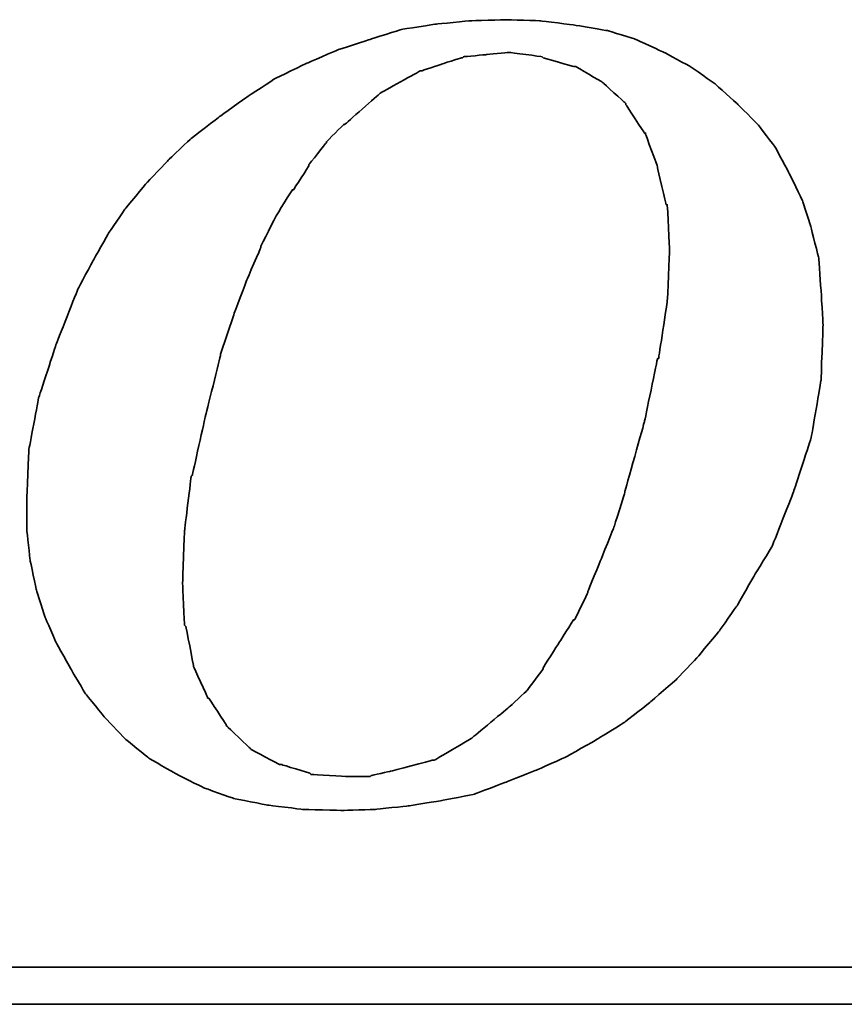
# Model space of a CAD drawing. Header units: millimetres. Extents: x 776 to 1080, y 434 to 522.
# Tile 48 of 56: x 1003.11 to 1005.07, y 462.48 to 464.83. Entities that reach past the tile are written whole.
import ezdxf

# ---------------------------------------------------------------- set-up
doc = ezdxf.new("R2010")
doc.units = ezdxf.units.MM
doc.header["$LTSCALE"] = 0.15
doc.layers.add('DIM', color=4, linetype='CONTINUOUS')
doc.layers.add('layer 1', color=7, linetype='CONTINUOUS')

# ---------------------------------------------------------------- blocks, each defined once
blk = doc.blocks.new('TBI MOTION logo(完整正式版)')
at = {"layer": 'layer 1', "color": 22, "lineweight": 35}
for points, knots in [([(35.79625, -6.98375), (35.79625, -6.98375), (36.23125, -7.43875), (36.23125, -7.43875), (36.23125, -7.43875), (36.23125, -7.43875), (36.75625, -7.87125), (36.75625, -7.87125), (36.75625, -7.87125), (36.75625, -7.87125), (37.33125, -8.20375), (37.33125, -8.20375), (37.33125, -8.20375), (37.33125, -8.20375), (37.95625, -8.51875), (37.95625, -8.51875), (37.95625, -8.51875), (37.95625, -8.51875), (38.62625, -8.75875), (38.62625, -8.75875), (38.62625, -8.75875), (38.62625, -8.75875), (39.37125, -8.90375), (39.37125, -8.90375), (39.37125, -8.90375), (39.37125, -8.90375), (40.14125, -8.99875), (40.14125, -8.99875), (40.14125, -8.99875), (40.14125, -8.99875), (41.02625, -9.02375), (41.02625, -9.02375), (41.02625, -9.02375), (41.02625, -9.02375), (41.74625, -8.99875), (41.74625, -8.99875), (41.74625, -8.99875), (41.74625, -8.99875), (42.46625, -8.92375), (42.46625, -8.92375), (42.46625, -8.92375), (42.46625, -8.92375), (43.21125, -8.80625), (43.21125, -8.80625), (43.21125, -8.80625), (43.21125, -8.80625), (43.93125, -8.66375), (43.93125, -8.66375), (43.93125, -8.66375), (43.93125, -8.66375), (44.62625, -8.39875), (44.62625, -8.39875), (44.62625, -8.39875), (44.62625, -8.39875), (45.29625, -8.13375), (45.29625, -8.13375), (45.29625, -8.13375), (45.29625, -8.13375), (45.94625, -7.84375), (45.94625, -7.84375), (45.94625, -7.84375), (45.94625, -7.84375), (46.61625, -7.46375), (46.61625, -7.46375), (46.61625, -7.46375), (46.61625, -7.46375), (47.24125, -7.07875), (47.24125, -7.07875), (47.24125, -7.07875), (47.24125, -7.07875), (47.81625, -6.62375), (47.81625, -6.62375), (47.81625, -6.62375), (47.81625, -6.62375), (48.36875, -6.14375), (48.36875, -6.14375), (48.36875, -6.14375), (48.36875, -6.14375), (48.84625, -5.64125), (48.84625, -5.64125), (48.84625, -5.64125), (48.84625, -5.64125), (49.32625, -5.06375), (49.32625, -5.06375), (49.32625, -5.06375), (49.32625, -5.06375), (49.71125, -4.51374), (49.71125, -4.51374), (49.71125, -4.51374), (49.71125, -4.51374), (50.09625, -3.83874), (50.09625, -3.83874), (50.09625, -3.83874), (50.09625, -3.83874), (50.48125, -3.21374), (50.48125, -3.21374), (50.48125, -3.21374), (50.48125, -3.21374), (50.96125, -1.99125), (50.96125, -1.99125), (50.96125, -1.99125), (50.96125, -1.99125), (51.34375, -0.81875), (51.34375, -0.81875), (51.34375, -0.81875), (51.34375, -0.81875), (51.56125, 0.45624), (51.56125, 0.45624), (51.56125, 0.45624), (51.56125, 0.45624), (51.60625, 1.67624), (51.60625, 1.67624), (51.60625, 1.67624), (51.60625, 1.67624), (51.56125, 2.44625), (51.56125, 2.44625), (51.56125, 2.44625), (51.56125, 2.44625), (51.51125, 3.14125), (51.51125, 3.14125), (51.51125, 3.14125), (51.51125, 3.14125), (51.34375, 3.81125), (51.34375, 3.81125), (51.34375, 3.81125), (51.34375, 3.81125), (51.15125, 4.41125), (51.15125, 4.41125), (51.15125, 4.41125), (51.15125, 4.41125), (50.86125, 5.01125), (50.86125, 5.01125), (50.86125, 5.01125), (50.86125, 5.01125), (50.55125, 5.58875), (50.55125, 5.58875), (50.55125, 5.58875), (50.55125, 5.58875), (50.16625, 6.09125), (50.16625, 6.09125), (50.16625, 6.09125), (50.16625, 6.09125), (49.71125, 6.54875), (49.71125, 6.54875), (49.71125, 6.54875), (49.71125, 6.54875), (49.23125, 6.98125), (49.23125, 6.98125), (49.23125, 6.98125), (49.23125, 6.98125), (48.67875, 7.36625), (48.67875, 7.36625), (48.67875, 7.36625), (48.67875, 7.36625), (48.10375, 7.67625), (48.10375, 7.67625), (48.10375, 7.67625), (48.10375, 7.67625), (47.48125, 7.96375), (47.48125, 7.96375), (47.48125, 7.96375), (47.48125, 7.96375), (46.85625, 8.15625), (46.85625, 8.15625), (46.85625, 8.15625), (46.85625, 8.15625), (46.13625, 8.27624), (46.13625, 8.27624), (46.13625, 8.27624), (46.13625, 8.27624), (45.39125, 8.37125), (45.39125, 8.37125), (45.39125, 8.37125), (45.39125, 8.37125), (44.62625, 8.39624), (44.62625, 8.39624), (44.62625, 8.39624), (44.62625, 8.39624), (43.83625, 8.37125), (43.83625, 8.37125), (43.83625, 8.37125), (43.83625, 8.37125), (43.09125, 8.30125), (43.09125, 8.30125), (43.09125, 8.30125), (43.09125, 8.30125), (42.32125, 8.18125), (42.32125, 8.18125), (42.32125, 8.18125), (42.32125, 8.18125), (41.62875, 7.96375), (41.62875, 7.96375), (41.62875, 7.96375), (41.62875, 7.96375), (40.90625, 7.72625), (40.90625, 7.72625), (40.90625, 7.72625), (40.90625, 7.72625), (40.23624, 7.43625), (40.23624, 7.43625), (40.23624, 7.43625), (40.23624, 7.43625), (39.54124, 7.10125), (39.54124, 7.10125), (39.54124, 7.10125), (39.54124, 7.10125), (38.91625, 6.69125), (38.91625, 6.69125), (38.91625, 6.69125), (38.91625, 6.69125), (38.31625, 6.26125), (38.31625, 6.26125), (38.31625, 6.26125), (38.31625, 6.26125), (37.69125, 5.78125), (37.69125, 5.78125), (37.69125, 5.78125), (37.69125, 5.78125), (37.18625, 5.30125), (37.18625, 5.30125), (37.18625, 5.30125), (37.18625, 5.30125), (36.70625, 4.79624), (36.70625, 4.79624), (36.70625, 4.79624), (36.70625, 4.79624), (36.23125, 4.22125), (36.23125, 4.22125), (36.23125, 4.22125), (36.23125, 4.22125), (35.87124, 3.69375), (35.87124, 3.69375), (35.87124, 3.69375), (35.87124, 3.69375), (35.53125, 3.09125), (35.53125, 3.09125), (35.53125, 3.09125), (35.53125, 3.09125), (35.19875, 2.47125), (35.19875, 2.47125), (35.19875, 2.47125), (35.19875, 2.47125), (34.71625, 1.24625), (34.71625, 1.24625), (34.71625, 1.24625), (34.71625, 1.24625), (34.33125, 0.06874), (34.33125, 0.06874), (34.33125, 0.06874), (34.33125, 0.06874), (34.11625, -1.07875), (34.11625, -1.07875), (34.11625, -1.07875), (34.11625, -1.07875), (34.07125, -2.15875), (34.07125, -2.15875), (34.07125, -2.15875), (34.07125, -2.15875), (34.07125, -2.85375), (34.07125, -2.85375), (34.07125, -2.85375), (34.07125, -2.85375), (34.14125, -3.50375), (34.14125, -3.50375), (34.14125, -3.50375), (34.14125, -3.50375), (34.28625, -4.17375), (34.28625, -4.17375), (34.28625, -4.17375), (34.28625, -4.17375), (34.47625, -4.77624), (34.47625, -4.77624), (34.47625, -4.77624), (34.47625, -4.77624), (34.71625, -5.32625), (34.71625, -5.32625), (34.71625, -5.32625), (34.71625, -5.32625), (35.05375, -5.92875), (35.05375, -5.92875), (35.05375, -5.92875), (35.05375, -5.92875), (35.36375, -6.45375), (35.36375, -6.45375), (35.36375, -6.45375), (35.36375, -6.45375), (35.79625, -6.98375), (35.79625, -6.98375)], [0, 0, 0, 0, 0.01388889, 0.01388889, 0.01388889, 0.0138889, 0.02777778, 0.02777778, 0.02777778, 0.02777779, 0.04166667, 0.04166667, 0.04166667, 0.04166668, 0.05555556, 0.05555556, 0.05555556, 0.05555557, 0.06944444, 0.06944444, 0.06944444, 0.06944445, 0.08333333, 0.08333333, 0.08333333, 0.08333334, 0.09722222, 0.09722222, 0.09722222, 0.09722223, 0.11111111, 0.11111111, 0.11111111, 0.11111112, 0.125, 0.125, 0.125, 0.12500001, 0.13888889, 0.13888889, 0.13888889, 0.1388889, 0.15277778, 0.15277778, 0.15277778, 0.15277779, 0.16666667, 0.16666667, 0.16666667, 0.16666668, 0.18055556, 0.18055556, 0.18055556, 0.18055557, 0.19444444, 0.19444444, 0.19444444, 0.19444445, 0.20833333, 0.20833333, 0.20833333, 0.20833334, 0.22222222, 0.22222222, 0.22222222, 0.22222223, 0.23611111, 0.23611111, 0.23611111, 0.23611112, 0.25, 0.25, 0.25, 0.25000001, 0.26388889, 0.26388889, 0.26388889, 0.2638889, 0.27777778, 0.27777778, 0.27777778, 0.27777779, 0.29166667, 0.29166667, 0.29166667, 0.29166668, 0.30555556, 0.30555556, 0.30555556, 0.30555557, 0.31944444, 0.31944444, 0.31944444, 0.31944445, 0.33333333, 0.33333333, 0.33333333, 0.33333334, 0.34722222, 0.34722222, 0.34722222, 0.34722223, 0.36111111, 0.36111111, 0.36111111, 0.36111112, 0.375, 0.375, 0.375, 0.37500001, 0.38888889, 0.38888889, 0.38888889, 0.3888889, 0.40277778, 0.40277778, 0.40277778, 0.40277779, 0.41666667, 0.41666667, 0.41666667, 0.41666668, 0.43055556, 0.43055556, 0.43055556, 0.43055557, 0.44444444, 0.44444444, 0.44444444, 0.44444445, 0.45833333, 0.45833333, 0.45833333, 0.45833334, 0.47222222, 0.47222222, 0.47222222, 0.47222223, 0.48611111, 0.48611111, 0.48611111, 0.48611112, 0.5, 0.5, 0.5, 0.50000001, 0.51388889, 0.51388889, 0.51388889, 0.5138889, 0.52777778, 0.52777778, 0.52777778, 0.52777779, 0.54166667, 0.54166667, 0.54166667, 0.54166668, 0.55555556, 0.55555556, 0.55555556, 0.55555557, 0.56944444, 0.56944444, 0.56944444, 0.56944445, 0.58333333, 0.58333333, 0.58333333, 0.58333334, 0.59722222, 0.59722222, 0.59722222, 0.59722223, 0.61111111, 0.61111111, 0.61111111, 0.61111112, 0.625, 0.625, 0.625, 0.62500001, 0.63888889, 0.63888889, 0.63888889, 0.6388889, 0.65277778, 0.65277778, 0.65277778, 0.65277779, 0.66666667, 0.66666667, 0.66666667, 0.66666668, 0.68055556, 0.68055556, 0.68055556, 0.68055557, 0.69444444, 0.69444444, 0.69444444, 0.69444445, 0.70833333, 0.70833333, 0.70833333, 0.70833334, 0.72222222, 0.72222222, 0.72222222, 0.72222223, 0.73611111, 0.73611111, 0.73611111, 0.73611112, 0.75, 0.75, 0.75, 0.75000001, 0.76388889, 0.76388889, 0.76388889, 0.7638889, 0.77777778, 0.77777778, 0.77777778, 0.77777779, 0.79166667, 0.79166667, 0.79166667, 0.79166668, 0.80555556, 0.80555556, 0.80555556, 0.80555557, 0.81944444, 0.81944444, 0.81944444, 0.81944445, 0.83333333, 0.83333333, 0.83333333, 0.83333334, 0.84722222, 0.84722222, 0.84722222, 0.84722223, 0.86111111, 0.86111111, 0.86111111, 0.86111112, 0.875, 0.875, 0.875, 0.87500001, 0.88888889, 0.88888889, 0.88888889, 0.8888889, 0.90277778, 0.90277778, 0.90277778, 0.90277779, 0.91666667, 0.91666667, 0.91666667, 0.91666668, 0.93055556, 0.93055556, 0.93055556, 0.93055557, 0.94444444, 0.94444444, 0.94444444, 0.94444445, 0.95833333, 0.95833333, 0.95833333, 0.95833334, 0.97222222, 0.97222222, 0.97222222, 0.97222223, 0.98611111, 0.98611111, 0.98611111, 0.98611112, 1, 1, 1, 1]), ([(38.33875, 1.03124), (38.33875, 1.03124), (38.62625, 1.89625), (38.62625, 1.89625), (38.62625, 1.89625), (38.62625, 1.89625), (38.91625, 2.66375), (38.91625, 2.66375), (38.91625, 2.66375), (38.91625, 2.66375), (39.22625, 3.38125), (39.22625, 3.38125), (39.22625, 3.38125), (39.22625, 3.38125), (39.22625, 3.40624), (39.22625, 3.40624), (39.22625, 3.40624), (39.22625, 3.40624), (39.56124, 4.07624), (39.56124, 4.07624), (39.56124, 4.07624), (39.56124, 4.07624), (39.92125, 4.65125), (39.92125, 4.65125), (39.92125, 4.65125), (39.92125, 4.65125), (39.94625, 4.65125), (39.94625, 4.65125), (39.94625, 4.65125), (39.94625, 4.65125), (40.28125, 5.17875), (40.28125, 5.17875), (40.28125, 5.17875), (40.28125, 5.17875), (40.28125, 5.20375), (40.28125, 5.20375), (40.28125, 5.20375), (40.28125, 5.20375), (40.66875, 5.68625), (40.66875, 5.68625), (40.66875, 5.68625), (40.66875, 5.68625), (40.66875, 5.70625), (40.66875, 5.70625), (40.66875, 5.70625), (40.66875, 5.70625), (41.05124, 6.09125), (41.05124, 6.09125), (41.05124, 6.09125), (41.05124, 6.09125), (41.07625, 6.09125), (41.07625, 6.09125), (41.07625, 6.09125), (41.07625, 6.09125), (41.84125, 6.76625), (41.84125, 6.76625), (41.84125, 6.76625), (41.84125, 6.76625), (41.86625, 6.78625), (41.86625, 6.78625), (41.86625, 6.78625), (41.86625, 6.78625), (42.73125, 7.26624), (42.73125, 7.26624), (42.73125, 7.26624), (42.73125, 7.26624), (42.75625, 7.26624), (42.75625, 7.26624), (42.75625, 7.26624), (42.75625, 7.26624), (43.18625, 7.41125), (43.18625, 7.41125), (43.18625, 7.41125), (43.18625, 7.41125), (43.64125, 7.55625), (43.64125, 7.55625), (43.64125, 7.55625), (43.64125, 7.55625), (43.66625, 7.55625), (43.66625, 7.55625), (43.66625, 7.55625), (43.66625, 7.55625), (43.69125, 7.58124), (43.69125, 7.58124), (43.69125, 7.58124), (43.69125, 7.58124), (44.19125, 7.62625), (44.19125, 7.62625), (44.19125, 7.62625), (44.19125, 7.62625), (44.67125, 7.67625), (44.67125, 7.67625), (44.67125, 7.67625), (44.67125, 7.67625), (44.69625, 7.67625), (44.69625, 7.67625), (44.69625, 7.67625), (44.69625, 7.67625), (45.41875, 7.58124), (45.41875, 7.58124), (45.41875, 7.58124), (45.41875, 7.58124), (45.44125, 7.55625), (45.44125, 7.55625), (45.44125, 7.55625), (45.44125, 7.55625), (46.11125, 7.36625), (46.11125, 7.36625), (46.11125, 7.36625), (46.11125, 7.36625), (46.13625, 7.36625), (46.13625, 7.36625), (46.13625, 7.36625), (46.13625, 7.36625), (46.15875, 7.36625), (46.15875, 7.36625), (46.15875, 7.36625), (46.15875, 7.36625), (46.73625, 7.02624), (46.73625, 7.02624), (46.73625, 7.02624), (46.73625, 7.02624), (46.76125, 7.00624), (46.76125, 7.00624), (46.76125, 7.00624), (46.76125, 7.00624), (47.24125, 6.57124), (47.24125, 6.57124), (47.24125, 6.57124), (47.24125, 6.57124), (47.26625, 6.54875), (47.26625, 6.54875), (47.26625, 6.54875), (47.26625, 6.54875), (47.26625, 6.52375), (47.26625, 6.52375), (47.26625, 6.52375), (47.26625, 6.52375), (47.67375, 5.89875), (47.67375, 5.89875), (47.67375, 5.89875), (47.67375, 5.89875), (47.69625, 5.89875), (47.69625, 5.89875), (47.69625, 5.89875), (47.69625, 5.89875), (47.69625, 5.87625), (47.69625, 5.87625), (47.69625, 5.87625), (47.69625, 5.87625), (47.96125, 5.15625), (47.96125, 5.15625), (47.96125, 5.15625), (47.96125, 5.15625), (47.96125, 5.13125), (47.96125, 5.13125), (47.96125, 5.13125), (47.96125, 5.13125), (48.15125, 4.31875), (48.15125, 4.31875), (48.15125, 4.31875), (48.15125, 4.31875), (48.17625, 4.31875), (48.17625, 4.31875), (48.17625, 4.31875), (48.17625, 4.31875), (48.17625, 4.29125), (48.17625, 4.29125), (48.17625, 4.29125), (48.17625, 4.29125), (48.22625, 3.33125), (48.22625, 3.33125), (48.22625, 3.33125), (48.22625, 3.33125), (48.22625, 3.30875), (48.22625, 3.30875), (48.22625, 3.30875), (48.22625, 3.30875), (48.17625, 2.20624), (48.17625, 2.20624), (48.17625, 2.20624), (48.17625, 2.20624), (48.17625, 2.18124), (48.17625, 2.18124), (48.17625, 2.18124), (48.17625, 2.18124), (47.98375, 0.93624), (47.98375, 0.93624), (47.98375, 0.93624), (47.98375, 0.93624), (47.96125, 0.93624), (47.96125, 0.93624), (47.96125, 0.93624), (47.96125, 0.93624), (47.67375, -0.45874), (47.67375, -0.45874), (47.67375, -0.45874), (47.67375, -0.45874), (47.24125, -1.99125), (47.24125, -1.99125), (47.24125, -1.99125), (47.24125, -1.99125), (47.24125, -2.01874), (47.24125, -2.01874), (47.24125, -2.01874), (47.24125, -2.01874), (47.00125, -2.78375), (47.00125, -2.78375), (47.00125, -2.78375), (47.00125, -2.78375), (46.71125, -3.50375), (46.71125, -3.50375), (46.71125, -3.50375), (46.71125, -3.50375), (46.42625, -4.19875), (46.42625, -4.19875), (46.42625, -4.19875), (46.42625, -4.19875), (46.42625, -4.22375), (46.42625, -4.22375), (46.42625, -4.22375), (46.42625, -4.22375), (46.13625, -4.82374), (46.13625, -4.82374), (46.13625, -4.82374), (46.13625, -4.82374), (46.11125, -4.82374), (46.11125, -4.82374), (46.11125, -4.82374), (46.11125, -4.82374), (45.77625, -5.35125), (45.77625, -5.35125), (45.77625, -5.35125), (45.77625, -5.35125), (45.44125, -5.87875), (45.44125, -5.87875), (45.44125, -5.87875), (45.44125, -5.87875), (45.44125, -5.90375), (45.44125, -5.90375), (45.44125, -5.90375), (45.44125, -5.90375), (45.10625, -6.35875), (45.10625, -6.35875), (45.10625, -6.35875), (45.10625, -6.35875), (45.08125, -6.38375), (45.08125, -6.38375), (45.08125, -6.38375), (45.08125, -6.38375), (44.69625, -6.74375), (44.69625, -6.74375), (44.69625, -6.74375), (44.69625, -6.74375), (43.88375, -7.41625), (43.88375, -7.41625), (43.88375, -7.41625), (43.88375, -7.41625), (43.85625, -7.43875), (43.85625, -7.43875), (43.85625, -7.43875), (43.85625, -7.43875), (43.04125, -7.91875), (43.04125, -7.91875), (43.04125, -7.91875), (43.04125, -7.91875), (43.01625, -7.91875), (43.01625, -7.91875), (43.01625, -7.91875), (43.01625, -7.91875), (42.99625, -7.91875), (42.99625, -7.91875), (42.99625, -7.91875), (42.99625, -7.91875), (42.08125, -8.15875), (42.08125, -8.15875), (42.08125, -8.15875), (42.08125, -8.15875), (41.65125, -8.25625), (41.65125, -8.25625), (41.65125, -8.25625), (41.65125, -8.25625), (41.62875, -8.27875), (41.62875, -8.27875), (41.62875, -8.27875), (41.62875, -8.27875), (41.60125, -8.27875), (41.60125, -8.27875), (41.60125, -8.27875), (41.60125, -8.27875), (41.12125, -8.27875), (41.12125, -8.27875), (41.12125, -8.27875), (41.12125, -8.27875), (40.35624, -8.23125), (40.35624, -8.23125), (40.35624, -8.23125), (40.35624, -8.23125), (40.33125, -8.23125), (40.33125, -8.23125), (40.33125, -8.23125), (40.33125, -8.23125), (40.30625, -8.20375), (40.30625, -8.20375), (40.30625, -8.20375), (40.30625, -8.20375), (39.68375, -8.01375), (39.68375, -8.01375), (39.68375, -8.01375), (39.68375, -8.01375), (39.66124, -8.01375), (39.66124, -8.01375), (39.66124, -8.01375), (39.66124, -8.01375), (39.63625, -8.01375), (39.63625, -8.01375), (39.63625, -8.01375), (39.63625, -8.01375), (39.01125, -7.67875), (39.01125, -7.67875), (39.01125, -7.67875), (39.01125, -7.67875), (38.98875, -7.65375), (38.98875, -7.65375), (38.98875, -7.65375), (38.98875, -7.65375), (38.48625, -7.17375), (38.48625, -7.17375), (38.48625, -7.17375), (38.48625, -7.17375), (38.45875, -7.14875), (38.45875, -7.14875), (38.45875, -7.14875), (38.45875, -7.14875), (38.45875, -7.12875), (38.45875, -7.12875), (38.45875, -7.12875), (38.45875, -7.12875), (38.07625, -6.54875), (38.07625, -6.54875), (38.07625, -6.54875), (38.07625, -6.54875), (38.05125, -6.54875), (38.05125, -6.54875), (38.05125, -6.54875), (38.05125, -6.54875), (38.05125, -6.52875), (38.05125, -6.52875), (38.05125, -6.52875), (38.05125, -6.52875), (37.74125, -5.85375), (37.74125, -5.85375), (37.74125, -5.85375), (37.74125, -5.85375), (37.74125, -5.82875), (37.74125, -5.82875), (37.74125, -5.82875), (37.74125, -5.82875), (37.57375, -4.96875), (37.57375, -4.96875), (37.57375, -4.96875), (37.57375, -4.96875), (37.54625, -4.94375), (37.54625, -4.94375), (37.54625, -4.94375), (37.54625, -4.94375), (37.50125, -4.03375), (37.50125, -4.03375), (37.50125, -4.03375), (37.50125, -4.03375), (37.50125, -4.00875), (37.50125, -4.00875), (37.50125, -4.00875), (37.50125, -4.00875), (37.54625, -2.85375), (37.54625, -2.85375), (37.54625, -2.85375), (37.54625, -2.85375), (37.69125, -1.65875), (37.69125, -1.65875), (37.69125, -1.65875), (37.69125, -1.65875), (37.71624, -1.63375), (37.71624, -1.63375), (37.71624, -1.63375), (37.71624, -1.63375), (38.00375, -0.33875), (38.00375, -0.33875), (38.00375, -0.33875), (38.00375, -0.33875), (38.33875, 1.00624), (38.33875, 1.00624), (38.33875, 1.00624), (38.33875, 1.00624), (38.33875, 1.03124), (38.33875, 1.03124)], [0, 0, 0, 0, 0.01010101, 0.01010101, 0.01010101, 0.01010102, 0.02020202, 0.02020202, 0.02020202, 0.02020203, 0.03030303, 0.03030303, 0.03030303, 0.03030304, 0.04040404, 0.04040404, 0.04040404, 0.04040405, 0.05050505, 0.05050505, 0.05050505, 0.05050506, 0.06060606, 0.06060606, 0.06060606, 0.06060607, 0.07070707, 0.07070707, 0.07070707, 0.07070708, 0.08080808, 0.08080808, 0.08080808, 0.08080809, 0.09090909, 0.09090909, 0.09090909, 0.0909091, 0.1010101, 0.1010101, 0.1010101, 0.10101011, 0.11111111, 0.11111111, 0.11111111, 0.11111112, 0.12121212, 0.12121212, 0.12121212, 0.12121213, 0.13131313, 0.13131313, 0.13131313, 0.13131314, 0.14141414, 0.14141414, 0.14141414, 0.14141415, 0.15151515, 0.15151515, 0.15151515, 0.15151516, 0.16161616, 0.16161616, 0.16161616, 0.16161617, 0.17171717, 0.17171717, 0.17171717, 0.17171718, 0.18181818, 0.18181818, 0.18181818, 0.18181819, 0.19191919, 0.19191919, 0.19191919, 0.1919192, 0.2020202, 0.2020202, 0.2020202, 0.20202021, 0.21212121, 0.21212121, 0.21212121, 0.21212122, 0.22222222, 0.22222222, 0.22222222, 0.22222223, 0.23232323, 0.23232323, 0.23232323, 0.23232324, 0.24242424, 0.24242424, 0.24242424, 0.24242425, 0.25252525, 0.25252525, 0.25252525, 0.25252526, 0.26262626, 0.26262626, 0.26262626, 0.26262627, 0.27272727, 0.27272727, 0.27272727, 0.27272728, 0.28282828, 0.28282828, 0.28282828, 0.28282829, 0.29292929, 0.29292929, 0.29292929, 0.2929293, 0.3030303, 0.3030303, 0.3030303, 0.30303031, 0.31313131, 0.31313131, 0.31313131, 0.31313132, 0.32323232, 0.32323232, 0.32323232, 0.32323233, 0.33333333, 0.33333333, 0.33333333, 0.33333334, 0.34343434, 0.34343434, 0.34343434, 0.34343435, 0.35353535, 0.35353535, 0.35353535, 0.35353536, 0.36363636, 0.36363636, 0.36363636, 0.36363637, 0.37373737, 0.37373737, 0.37373737, 0.37373738, 0.38383838, 0.38383838, 0.38383838, 0.38383839, 0.39393939, 0.39393939, 0.39393939, 0.3939394, 0.4040404, 0.4040404, 0.4040404, 0.40404041, 0.41414141, 0.41414141, 0.41414141, 0.41414142, 0.42424242, 0.42424242, 0.42424242, 0.42424243, 0.43434343, 0.43434343, 0.43434343, 0.43434344, 0.44444444, 0.44444444, 0.44444444, 0.44444445, 0.45454545, 0.45454545, 0.45454545, 0.45454546, 0.46464646, 0.46464646, 0.46464646, 0.46464647, 0.47474747, 0.47474747, 0.47474747, 0.47474748, 0.48484848, 0.48484848, 0.48484848, 0.48484849, 0.49494949, 0.49494949, 0.49494949, 0.4949495, 0.50505051, 0.50505051, 0.50505051, 0.50505052, 0.51515152, 0.51515152, 0.51515152, 0.51515153, 0.52525253, 0.52525253, 0.52525253, 0.52525254, 0.53535354, 0.53535354, 0.53535354, 0.53535355, 0.54545455, 0.54545455, 0.54545455, 0.54545456, 0.55555556, 0.55555556, 0.55555556, 0.55555557, 0.56565657, 0.56565657, 0.56565657, 0.56565658, 0.57575758, 0.57575758, 0.57575758, 0.57575759, 0.58585859, 0.58585859, 0.58585859, 0.5858586, 0.5959596, 0.5959596, 0.5959596, 0.59595961, 0.60606061, 0.60606061, 0.60606061, 0.60606062, 0.61616162, 0.61616162, 0.61616162, 0.61616163, 0.62626263, 0.62626263, 0.62626263, 0.62626264, 0.63636364, 0.63636364, 0.63636364, 0.63636365, 0.64646465, 0.64646465, 0.64646465, 0.64646466, 0.65656566, 0.65656566, 0.65656566, 0.65656567, 0.66666667, 0.66666667, 0.66666667, 0.66666668, 0.67676768, 0.67676768, 0.67676768, 0.67676769, 0.68686869, 0.68686869, 0.68686869, 0.6868687, 0.6969697, 0.6969697, 0.6969697, 0.69696971, 0.70707071, 0.70707071, 0.70707071, 0.70707072, 0.71717172, 0.71717172, 0.71717172, 0.71717173, 0.72727273, 0.72727273, 0.72727273, 0.72727274, 0.73737374, 0.73737374, 0.73737374, 0.73737375, 0.74747475, 0.74747475, 0.74747475, 0.74747476, 0.75757576, 0.75757576, 0.75757576, 0.75757577, 0.76767677, 0.76767677, 0.76767677, 0.76767678, 0.77777778, 0.77777778, 0.77777778, 0.77777779, 0.78787879, 0.78787879, 0.78787879, 0.7878788, 0.7979798, 0.7979798, 0.7979798, 0.79797981, 0.80808081, 0.80808081, 0.80808081, 0.80808082, 0.81818182, 0.81818182, 0.81818182, 0.81818183, 0.82828283, 0.82828283, 0.82828283, 0.82828284, 0.83838384, 0.83838384, 0.83838384, 0.83838385, 0.84848485, 0.84848485, 0.84848485, 0.84848486, 0.85858586, 0.85858586, 0.85858586, 0.85858587, 0.86868687, 0.86868687, 0.86868687, 0.86868688, 0.87878788, 0.87878788, 0.87878788, 0.87878789, 0.88888889, 0.88888889, 0.88888889, 0.8888889, 0.8989899, 0.8989899, 0.8989899, 0.89898991, 0.90909091, 0.90909091, 0.90909091, 0.90909092, 0.91919192, 0.91919192, 0.91919192, 0.91919193, 0.92929293, 0.92929293, 0.92929293, 0.92929294, 0.93939394, 0.93939394, 0.93939394, 0.93939395, 0.94949495, 0.94949495, 0.94949495, 0.94949496, 0.95959596, 0.95959596, 0.95959596, 0.95959597, 0.96969697, 0.96969697, 0.96969697, 0.96969698, 0.97979798, 0.97979798, 0.97979798, 0.97979799, 0.98989899, 0.98989899, 0.98989899, 0.989899, 1, 1, 1, 1]), ([(75.90875, -9.47875), (75.90875, -9.47875), (75.90875, -12.28625), (75.90875, -12.28625), (75.90875, -12.28625), (75.90875, -12.28625), (75.90875, -12.47875), (75.90875, -12.47875), (75.90875, -12.47875), (75.90875, -12.47875), (75.71625, -12.47875), (75.71625, -12.47875), (75.71625, -12.47875), (75.71625, -12.47875), (-88.32875, -12.47875), (-88.32875, -12.47875), (-88.32875, -12.47875), (-88.32875, -12.47875), (-88.32875, -13.29375), (-88.32875, -13.29375), (-88.32875, -13.29375), (-88.32875, -13.29375), (82.89125, -13.29375), (82.89125, -13.29375), (82.89125, -13.29375), (82.89125, -13.29375), (75.90875, -9.47875), (75.90875, -9.47875)], [0, 0, 0, 0, 0.14285714, 0.14285714, 0.14285714, 0.14285715, 0.28571429, 0.28571429, 0.28571429, 0.2857143, 0.42857143, 0.42857143, 0.42857143, 0.42857144, 0.57142857, 0.57142857, 0.57142857, 0.57142858, 0.71428571, 0.71428571, 0.71428571, 0.71428572, 0.85714286, 0.85714286, 0.85714286, 0.85714287, 1, 1, 1, 1])]:
    blk.add_open_spline(points, degree=3, knots=knots, dxfattribs=at)

msp = doc.modelspace()

# ---------------------------------------------------------------- block references
at = {"layer": 'DIM', "color": 7, "xscale": 0.1080406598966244, "yscale": 0.1080406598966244, "zscale": 0.1080406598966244}
msp.add_blockref('TBI MOTION logo(完整正式版)', (999.442, 463.9197), dxfattribs=at)

doc.saveas('drawing.dxf')
